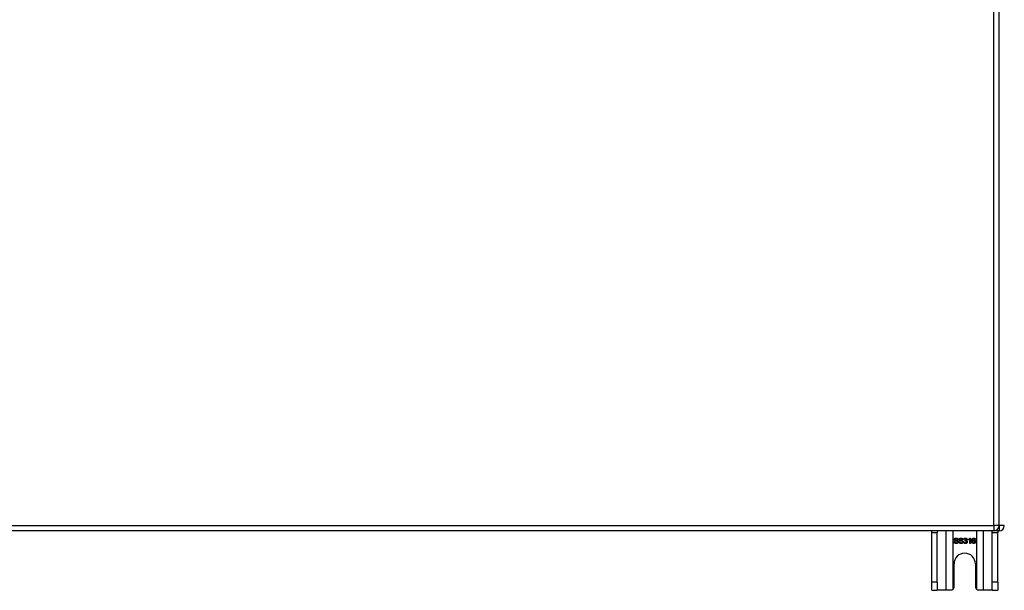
# Model space of a CAD drawing. Header units: inches. Extents: x 28 to 747, y 82 to 346.
# Tile 120 of 246: x 368 to 386, y 188 to 199. Entities that reach past the tile are written whole.
import ezdxf

# ---------------------------------------------------------------- set-up
doc = ezdxf.new("R2010")
doc.units = ezdxf.units.IN
doc.header["$MEASUREMENT"] = 0
doc.layers.add('Visible Edges(ANSI)', color=7, linetype='Continuous', lineweight=25)
doc.layers.add('Visible Tangent Edges(ANSI)', color=7, linetype='Continuous', lineweight=25)

msp = doc.modelspace()

# ---------------------------------------------------------------- linework, layer by layer
at = {"layer": 'Visible Edges(ANSI)'}
for p, q in [((386.333, 189.393), (386.333, 228.113)), ((386.234, 189.294), (314.629, 189.294)), ((386.332, 189.292), (362.236, 189.292)), ((385.056, 189.261), (385.056, 189.292)), ((385.161, 189.292), (385.161, 189.261)), ((386.201, 189.261), (386.201, 189.292)), ((386.306, 189.292), (386.306, 189.261)), ((385.056, 188.323), (385.056, 189.261)), ((385.161, 188.323), (385.161, 189.261)), ((385.478, 189.087), (385.49, 189.088)), ((385.554, 189.126), (385.542, 189.125)), ((385.571, 189.087), (385.583, 189.088)), ((385.648, 189.126), (385.635, 189.125)), ((385.664, 189.081), (385.676, 189.083)), ((385.677, 189.127), (385.665, 189.129)), ((385.688, 189.102), (385.689, 189.113)), ((385.751, 189.118), (385.751, 189.13)), ((385.775, 189.055), (385.775, 189.133)), ((385.78, 189.155), (385.788, 189.155)), ((385.788, 189.155), (385.788, 189.055)), ((385.883, 189.13), (385.871, 189.129)), ((386.201, 188.323), (386.201, 189.261)), ((386.306, 188.323), (386.306, 189.261)), ((385.788, 189.055), (385.775, 189.055)), ((385.478, 188.229), (385.478, 188.667)), ((385.884, 188.667), (385.884, 188.229)), ((385.056, 188.167), (385.056, 188.323)), ((385.056, 188.167), (385.161, 188.167)), ((385.161, 188.323), (385.161, 188.167)), ((385.325, 188.167), (385.161, 188.167)), ((385.416, 188.167), (385.325, 188.167)), ((386.037, 188.167), (385.946, 188.167)), ((386.201, 188.167), (386.037, 188.167)), ((386.201, 188.167), (386.201, 188.323)), ((386.201, 188.167), (386.306, 188.167)), ((386.306, 188.323), (386.306, 188.167))]:
    msp.add_line(p, q, dxfattribs=at)
at = {"layer": 'Visible Edges(ANSI)', "flags": 128}
for points in [[(385.52, 189.053), (385.517, 189.053), (385.514, 189.053), (385.511, 189.053), (385.508, 189.054), (385.505, 189.054), (385.502, 189.055), (385.5, 189.056), (385.498, 189.057), (385.495, 189.058), (385.493, 189.059), (385.491, 189.06), (385.489, 189.062), (385.488, 189.063), (385.486, 189.065), (385.485, 189.067), (385.483, 189.069), (385.482, 189.071), (385.481, 189.073), (385.48, 189.075), (385.479, 189.077), (385.479, 189.079), (385.478, 189.082), (385.478, 189.084), (385.478, 189.087)], [(385.481, 189.129), (385.481, 189.131), (385.482, 189.132), (385.482, 189.134), (385.483, 189.136), (385.483, 189.138), (385.484, 189.14), (385.485, 189.141), (385.486, 189.143), (385.487, 189.144), (385.488, 189.146), (385.49, 189.147), (385.491, 189.149), (385.493, 189.15), (385.494, 189.151), (385.496, 189.152), (385.498, 189.153), (385.5, 189.154), (385.503, 189.154), (385.505, 189.155), (385.507, 189.155), (385.509, 189.156), (385.512, 189.156), (385.514, 189.156), (385.517, 189.156)], [(385.496, 189.107), (385.494, 189.108), (385.493, 189.108), (385.492, 189.109), (385.491, 189.11), (385.49, 189.11), (385.489, 189.111), (385.488, 189.112), (385.488, 189.113), (385.487, 189.114), (385.486, 189.114), (385.486, 189.115), (385.485, 189.116), (385.484, 189.117), (385.484, 189.118), (385.483, 189.119), (385.483, 189.12), (385.483, 189.121), (385.482, 189.122), (385.482, 189.123), (385.482, 189.124), (385.482, 189.125), (385.482, 189.126), (385.481, 189.128), (385.481, 189.129)], [(385.49, 189.088), (385.49, 189.086), (385.491, 189.084), (385.491, 189.082), (385.492, 189.081), (385.492, 189.079), (385.493, 189.078), (385.494, 189.077), (385.494, 189.075), (385.495, 189.074), (385.496, 189.073), (385.497, 189.072), (385.498, 189.071), (385.5, 189.07), (385.501, 189.069), (385.503, 189.068), (385.504, 189.068), (385.506, 189.067), (385.508, 189.066), (385.51, 189.066), (385.512, 189.065), (385.514, 189.065), (385.516, 189.065), (385.518, 189.065), (385.52, 189.065)], [(385.517, 189.145), (385.515, 189.145), (385.513, 189.145), (385.512, 189.144), (385.51, 189.144), (385.508, 189.144), (385.507, 189.144), (385.505, 189.143), (385.504, 189.143), (385.503, 189.142), (385.502, 189.142), (385.501, 189.141), (385.5, 189.14), (385.499, 189.139), (385.498, 189.139), (385.497, 189.138), (385.497, 189.137), (385.496, 189.136), (385.496, 189.135), (385.495, 189.134), (385.495, 189.134), (385.495, 189.133), (385.494, 189.132), (385.494, 189.131), (385.494, 189.13)], [(385.494, 189.13), (385.494, 189.129), (385.494, 189.129), (385.494, 189.128), (385.494, 189.128), (385.494, 189.127), (385.494, 189.127), (385.494, 189.127), (385.495, 189.126), (385.495, 189.126), (385.495, 189.125), (385.495, 189.125), (385.495, 189.125), (385.495, 189.124), (385.495, 189.124), (385.496, 189.124), (385.496, 189.123), (385.496, 189.123), (385.496, 189.123), (385.497, 189.122), (385.497, 189.122), (385.497, 189.122), (385.497, 189.121), (385.498, 189.121), (385.498, 189.121)], [(385.533, 189.096), (385.532, 189.096), (385.531, 189.096), (385.53, 189.097), (385.529, 189.097), (385.528, 189.097), (385.526, 189.098), (385.525, 189.098), (385.523, 189.099), (385.521, 189.099), (385.519, 189.1), (385.517, 189.1), (385.515, 189.101), (385.513, 189.101), (385.511, 189.102), (385.509, 189.102), (385.507, 189.103), (385.505, 189.103), (385.503, 189.104), (385.502, 189.104), (385.5, 189.105), (385.499, 189.105), (385.498, 189.106), (385.497, 189.106), (385.496, 189.107)], [(385.498, 189.121), (385.499, 189.12), (385.5, 189.12), (385.501, 189.119), (385.502, 189.118), (385.503, 189.118), (385.505, 189.117), (385.507, 189.117), (385.509, 189.116), (385.511, 189.115), (385.513, 189.115), (385.516, 189.114), (385.518, 189.114), (385.521, 189.113), (385.523, 189.112), (385.526, 189.112), (385.528, 189.111), (385.53, 189.111), (385.532, 189.11), (385.534, 189.11), (385.535, 189.109), (385.537, 189.109), (385.538, 189.108), (385.539, 189.108), (385.54, 189.107)], [(385.517, 189.156), (385.519, 189.156), (385.522, 189.156), (385.525, 189.156), (385.527, 189.155), (385.53, 189.155), (385.532, 189.154), (385.534, 189.154), (385.536, 189.153), (385.538, 189.152), (385.54, 189.151), (385.542, 189.15), (385.544, 189.148), (385.545, 189.147), (385.547, 189.145), (385.548, 189.144), (385.549, 189.142), (385.551, 189.14), (385.551, 189.139), (385.552, 189.137), (385.553, 189.135), (385.554, 189.133), (385.554, 189.131), (385.554, 189.129), (385.554, 189.126)], [(385.542, 189.125), (385.542, 189.127), (385.541, 189.128), (385.541, 189.13), (385.541, 189.131), (385.54, 189.133), (385.539, 189.134), (385.539, 189.135), (385.538, 189.136), (385.537, 189.137), (385.537, 189.138), (385.536, 189.139), (385.535, 189.14), (385.534, 189.141), (385.533, 189.141), (385.531, 189.142), (385.53, 189.142), (385.529, 189.143), (385.527, 189.143), (385.526, 189.144), (385.524, 189.144), (385.523, 189.144), (385.521, 189.144), (385.519, 189.145), (385.517, 189.145)], [(385.557, 189.083), (385.557, 189.081), (385.557, 189.079), (385.557, 189.077), (385.556, 189.075), (385.556, 189.073), (385.555, 189.071), (385.554, 189.07), (385.553, 189.068), (385.552, 189.066), (385.55, 189.064), (385.549, 189.063), (385.547, 189.061), (385.545, 189.06), (385.544, 189.059), (385.542, 189.058), (385.54, 189.057), (385.537, 189.056), (385.535, 189.055), (385.533, 189.054), (385.531, 189.054), (385.528, 189.053), (385.526, 189.053), (385.523, 189.053), (385.52, 189.053)], [(385.52, 189.065), (385.522, 189.065), (385.523, 189.065), (385.525, 189.065), (385.527, 189.065), (385.529, 189.066), (385.53, 189.066), (385.532, 189.066), (385.533, 189.067), (385.535, 189.068), (385.536, 189.068), (385.537, 189.069), (385.538, 189.07), (385.539, 189.07), (385.54, 189.071), (385.541, 189.072), (385.542, 189.073), (385.542, 189.074), (385.543, 189.075), (385.544, 189.076), (385.544, 189.077), (385.544, 189.078), (385.544, 189.079), (385.545, 189.081), (385.545, 189.082)], [(385.545, 189.082), (385.545, 189.082), (385.545, 189.083), (385.544, 189.084), (385.544, 189.085), (385.544, 189.085), (385.544, 189.086), (385.544, 189.087), (385.543, 189.087), (385.543, 189.088), (385.543, 189.089), (385.542, 189.089), (385.542, 189.09), (385.541, 189.09), (385.541, 189.091), (385.54, 189.092), (385.54, 189.092), (385.539, 189.093), (385.538, 189.093), (385.538, 189.094), (385.537, 189.094), (385.536, 189.095), (385.535, 189.095), (385.534, 189.095), (385.533, 189.096)], [(385.54, 189.107), (385.542, 189.107), (385.543, 189.106), (385.544, 189.105), (385.546, 189.104), (385.547, 189.103), (385.548, 189.103), (385.549, 189.102), (385.55, 189.101), (385.551, 189.1), (385.552, 189.099), (385.552, 189.098), (385.553, 189.097), (385.554, 189.096), (385.554, 189.095), (385.555, 189.094), (385.555, 189.093), (385.556, 189.092), (385.556, 189.09), (385.557, 189.089), (385.557, 189.088), (385.557, 189.087), (385.557, 189.085), (385.557, 189.084), (385.557, 189.083)], [(385.614, 189.053), (385.61, 189.053), (385.607, 189.053), (385.604, 189.053), (385.601, 189.054), (385.598, 189.054), (385.596, 189.055), (385.593, 189.056), (385.591, 189.057), (385.589, 189.058), (385.586, 189.059), (385.584, 189.06), (385.583, 189.062), (385.581, 189.063), (385.579, 189.065), (385.578, 189.067), (385.576, 189.069), (385.575, 189.071), (385.574, 189.073), (385.573, 189.075), (385.572, 189.077), (385.572, 189.079), (385.571, 189.082), (385.571, 189.084), (385.571, 189.087)], [(385.575, 189.129), (385.575, 189.131), (385.575, 189.132), (385.575, 189.134), (385.576, 189.136), (385.576, 189.138), (385.577, 189.14), (385.578, 189.141), (385.579, 189.143), (385.58, 189.144), (385.581, 189.146), (385.583, 189.147), (385.584, 189.149), (385.586, 189.15), (385.588, 189.151), (385.59, 189.152), (385.592, 189.153), (385.594, 189.154), (385.596, 189.154), (385.598, 189.155), (385.6, 189.155), (385.603, 189.156), (385.605, 189.156), (385.607, 189.156), (385.61, 189.156)], [(385.589, 189.107), (385.588, 189.108), (385.587, 189.108), (385.585, 189.109), (385.584, 189.11), (385.583, 189.11), (385.583, 189.111), (385.582, 189.112), (385.581, 189.113), (385.58, 189.114), (385.579, 189.114), (385.579, 189.115), (385.578, 189.116), (385.578, 189.117), (385.577, 189.118), (385.577, 189.119), (385.576, 189.12), (385.576, 189.121), (385.576, 189.122), (385.575, 189.123), (385.575, 189.124), (385.575, 189.125), (385.575, 189.126), (385.575, 189.128), (385.575, 189.129)], [(385.583, 189.088), (385.584, 189.086), (385.584, 189.084), (385.584, 189.082), (385.585, 189.081), (385.585, 189.079), (385.586, 189.078), (385.587, 189.077), (385.588, 189.075), (385.588, 189.074), (385.589, 189.073), (385.59, 189.072), (385.592, 189.071), (385.593, 189.07), (385.594, 189.069), (385.596, 189.068), (385.598, 189.068), (385.599, 189.067), (385.601, 189.066), (385.603, 189.066), (385.605, 189.065), (385.607, 189.065), (385.609, 189.065), (385.611, 189.065), (385.613, 189.065)], [(385.61, 189.145), (385.609, 189.145), (385.607, 189.145), (385.605, 189.144), (385.603, 189.144), (385.602, 189.144), (385.6, 189.144), (385.599, 189.143), (385.597, 189.143), (385.596, 189.142), (385.595, 189.142), (385.594, 189.141), (385.593, 189.14), (385.592, 189.139), (385.591, 189.139), (385.59, 189.138), (385.59, 189.137), (385.589, 189.136), (385.589, 189.135), (385.588, 189.134), (385.588, 189.134), (385.588, 189.133), (385.588, 189.132), (385.587, 189.131), (385.587, 189.13)], [(385.587, 189.13), (385.587, 189.129), (385.587, 189.129), (385.587, 189.128), (385.587, 189.128), (385.588, 189.127), (385.588, 189.127), (385.588, 189.127), (385.588, 189.126), (385.588, 189.126), (385.588, 189.125), (385.588, 189.125), (385.588, 189.125), (385.589, 189.124), (385.589, 189.124), (385.589, 189.124), (385.589, 189.123), (385.589, 189.123), (385.59, 189.123), (385.59, 189.122), (385.59, 189.122), (385.59, 189.122), (385.591, 189.121), (385.591, 189.121), (385.591, 189.121)], [(385.626, 189.096), (385.625, 189.096), (385.624, 189.096), (385.623, 189.097), (385.622, 189.097), (385.621, 189.097), (385.62, 189.098), (385.618, 189.098), (385.616, 189.099), (385.615, 189.099), (385.613, 189.1), (385.61, 189.1), (385.608, 189.101), (385.606, 189.101), (385.604, 189.102), (385.602, 189.102), (385.6, 189.103), (385.598, 189.103), (385.596, 189.104), (385.595, 189.104), (385.593, 189.105), (385.592, 189.105), (385.591, 189.106), (385.59, 189.106), (385.589, 189.107)], [(385.591, 189.121), (385.592, 189.12), (385.593, 189.12), (385.594, 189.119), (385.595, 189.118), (385.597, 189.118), (385.598, 189.117), (385.6, 189.117), (385.602, 189.116), (385.604, 189.115), (385.606, 189.115), (385.609, 189.114), (385.611, 189.114), (385.614, 189.113), (385.616, 189.112), (385.619, 189.112), (385.621, 189.111), (385.623, 189.111), (385.625, 189.11), (385.627, 189.11), (385.628, 189.109), (385.63, 189.109), (385.631, 189.108), (385.632, 189.108), (385.634, 189.107)], [(385.61, 189.156), (385.613, 189.156), (385.615, 189.156), (385.618, 189.156), (385.62, 189.155), (385.623, 189.155), (385.625, 189.154), (385.627, 189.154), (385.63, 189.153), (385.632, 189.152), (385.634, 189.151), (385.635, 189.15), (385.637, 189.148), (385.639, 189.147), (385.64, 189.145), (385.641, 189.144), (385.643, 189.142), (385.644, 189.14), (385.645, 189.139), (385.646, 189.137), (385.646, 189.135), (385.647, 189.133), (385.647, 189.131), (385.647, 189.129), (385.648, 189.126)], [(385.635, 189.125), (385.635, 189.127), (385.634, 189.128), (385.634, 189.13), (385.634, 189.131), (385.633, 189.133), (385.633, 189.134), (385.632, 189.135), (385.631, 189.136), (385.631, 189.137), (385.63, 189.138), (385.629, 189.139), (385.628, 189.14), (385.627, 189.141), (385.626, 189.141), (385.625, 189.142), (385.623, 189.142), (385.622, 189.143), (385.621, 189.143), (385.619, 189.144), (385.618, 189.144), (385.616, 189.144), (385.614, 189.144), (385.612, 189.145), (385.61, 189.145)], [(385.613, 189.065), (385.615, 189.065), (385.617, 189.065), (385.618, 189.065), (385.62, 189.065), (385.622, 189.066), (385.623, 189.066), (385.625, 189.066), (385.626, 189.067), (385.628, 189.068), (385.629, 189.068), (385.63, 189.069), (385.631, 189.07), (385.632, 189.07), (385.633, 189.071), (385.634, 189.072), (385.635, 189.073), (385.636, 189.074), (385.636, 189.075), (385.637, 189.076), (385.637, 189.077), (385.637, 189.078), (385.638, 189.079), (385.638, 189.081), (385.638, 189.082)], [(385.651, 189.083), (385.65, 189.081), (385.65, 189.079), (385.65, 189.077), (385.649, 189.075), (385.649, 189.073), (385.648, 189.071), (385.647, 189.07), (385.646, 189.068), (385.645, 189.066), (385.643, 189.064), (385.642, 189.063), (385.64, 189.061), (385.639, 189.06), (385.637, 189.059), (385.635, 189.058), (385.633, 189.057), (385.631, 189.056), (385.628, 189.055), (385.626, 189.054), (385.624, 189.054), (385.621, 189.053), (385.619, 189.053), (385.616, 189.053), (385.614, 189.053)], [(385.638, 189.082), (385.638, 189.082), (385.638, 189.083), (385.638, 189.084), (385.638, 189.085), (385.637, 189.085), (385.637, 189.086), (385.637, 189.087), (385.637, 189.087), (385.636, 189.088), (385.636, 189.089), (385.636, 189.089), (385.635, 189.09), (385.635, 189.09), (385.634, 189.091), (385.634, 189.092), (385.633, 189.092), (385.632, 189.093), (385.632, 189.093), (385.631, 189.094), (385.63, 189.094), (385.629, 189.095), (385.628, 189.095), (385.627, 189.095), (385.626, 189.096)], [(385.634, 189.107), (385.635, 189.107), (385.636, 189.106), (385.638, 189.105), (385.639, 189.104), (385.64, 189.103), (385.641, 189.103), (385.642, 189.102), (385.643, 189.101), (385.644, 189.1), (385.645, 189.099), (385.646, 189.098), (385.646, 189.097), (385.647, 189.096), (385.648, 189.095), (385.648, 189.094), (385.649, 189.093), (385.649, 189.092), (385.65, 189.09), (385.65, 189.089), (385.65, 189.088), (385.65, 189.087), (385.65, 189.085), (385.651, 189.084), (385.651, 189.083)], [(385.696, 189.053), (385.693, 189.053), (385.691, 189.053), (385.689, 189.053), (385.687, 189.054), (385.685, 189.054), (385.683, 189.055), (385.682, 189.056), (385.68, 189.056), (385.678, 189.057), (385.677, 189.058), (385.675, 189.059), (385.674, 189.061), (385.672, 189.062), (385.671, 189.063), (385.67, 189.065), (385.669, 189.066), (385.668, 189.068), (385.667, 189.07), (385.666, 189.071), (385.665, 189.073), (385.665, 189.075), (385.664, 189.077), (385.664, 189.079), (385.664, 189.081)], [(385.665, 189.129), (385.665, 189.131), (385.666, 189.133), (385.666, 189.135), (385.667, 189.137), (385.668, 189.138), (385.669, 189.14), (385.67, 189.142), (385.671, 189.143), (385.672, 189.144), (385.673, 189.146), (385.674, 189.147), (385.675, 189.148), (385.677, 189.149), (385.678, 189.15), (385.679, 189.151), (385.681, 189.152), (385.683, 189.153), (385.684, 189.153), (385.686, 189.154), (385.688, 189.154), (385.689, 189.154), (385.691, 189.155), (385.693, 189.155), (385.695, 189.155)], [(385.676, 189.083), (385.676, 189.081), (385.677, 189.079), (385.677, 189.078), (385.678, 189.076), (385.678, 189.075), (385.679, 189.074), (385.68, 189.072), (385.68, 189.071), (385.681, 189.07), (385.682, 189.069), (385.682, 189.068), (385.683, 189.068), (385.684, 189.067), (385.685, 189.066), (385.686, 189.066), (385.687, 189.065), (385.688, 189.065), (385.689, 189.064), (385.69, 189.064), (385.691, 189.064), (385.692, 189.063), (385.693, 189.063), (385.694, 189.063), (385.696, 189.063)], [(385.695, 189.145), (385.694, 189.145), (385.693, 189.145), (385.692, 189.145), (385.691, 189.144), (385.69, 189.144), (385.689, 189.144), (385.688, 189.143), (385.687, 189.143), (385.686, 189.142), (385.685, 189.142), (385.684, 189.141), (385.683, 189.14), (385.683, 189.14), (385.682, 189.139), (385.681, 189.138), (385.681, 189.137), (385.68, 189.136), (385.679, 189.135), (385.679, 189.134), (385.679, 189.132), (385.678, 189.131), (385.678, 189.13), (385.677, 189.128), (385.677, 189.127)], [(385.697, 189.103), (385.696, 189.103), (385.696, 189.103), (385.696, 189.103), (385.695, 189.103), (385.695, 189.103), (385.695, 189.103), (385.694, 189.103), (385.694, 189.103), (385.694, 189.103), (385.693, 189.103), (385.693, 189.103), (385.693, 189.103), (385.692, 189.103), (385.692, 189.103), (385.692, 189.103), (385.691, 189.103), (385.691, 189.103), (385.69, 189.103), (385.69, 189.102), (385.69, 189.102), (385.689, 189.102), (385.689, 189.102), (385.688, 189.102), (385.688, 189.102)], [(385.689, 189.113), (385.689, 189.113), (385.689, 189.113), (385.69, 189.113), (385.69, 189.113), (385.69, 189.113), (385.69, 189.113), (385.69, 189.113), (385.69, 189.113), (385.69, 189.113), (385.69, 189.113), (385.69, 189.113), (385.69, 189.113), (385.691, 189.113), (385.691, 189.113), (385.691, 189.113), (385.691, 189.113), (385.691, 189.113), (385.691, 189.113), (385.691, 189.113), (385.691, 189.113), (385.691, 189.113), (385.691, 189.113), (385.691, 189.113), (385.691, 189.113)], [(385.691, 189.113), (385.693, 189.113), (385.694, 189.113), (385.695, 189.113), (385.696, 189.113), (385.698, 189.113), (385.699, 189.114), (385.7, 189.114), (385.701, 189.114), (385.702, 189.115), (385.703, 189.115), (385.704, 189.116), (385.705, 189.117), (385.706, 189.117), (385.707, 189.118), (385.708, 189.119), (385.709, 189.12), (385.71, 189.121), (385.71, 189.122), (385.711, 189.123), (385.711, 189.124), (385.711, 189.125), (385.712, 189.127), (385.712, 189.128), (385.712, 189.129)], [(385.695, 189.155), (385.697, 189.155), (385.699, 189.155), (385.701, 189.154), (385.703, 189.154), (385.705, 189.154), (385.707, 189.153), (385.708, 189.152), (385.71, 189.151), (385.712, 189.15), (385.713, 189.149), (385.715, 189.148), (385.716, 189.147), (385.717, 189.146), (385.719, 189.145), (385.72, 189.143), (385.721, 189.142), (385.722, 189.14), (385.722, 189.139), (385.723, 189.137), (385.723, 189.136), (385.724, 189.134), (385.724, 189.132), (385.724, 189.131), (385.724, 189.129)], [(385.712, 189.129), (385.712, 189.13), (385.712, 189.131), (385.711, 189.132), (385.711, 189.133), (385.711, 189.134), (385.711, 189.135), (385.71, 189.136), (385.71, 189.137), (385.709, 189.138), (385.709, 189.139), (385.708, 189.14), (385.707, 189.14), (385.706, 189.141), (385.706, 189.142), (385.705, 189.142), (385.704, 189.143), (385.703, 189.143), (385.702, 189.144), (385.701, 189.144), (385.7, 189.144), (385.699, 189.145), (385.698, 189.145), (385.696, 189.145), (385.695, 189.145)], [(385.729, 189.084), (385.729, 189.082), (385.729, 189.08), (385.729, 189.078), (385.728, 189.076), (385.728, 189.074), (385.727, 189.072), (385.726, 189.07), (385.725, 189.068), (385.724, 189.067), (385.723, 189.065), (385.721, 189.064), (385.72, 189.062), (385.718, 189.061), (385.716, 189.059), (385.715, 189.058), (385.713, 189.057), (385.711, 189.056), (385.709, 189.055), (385.707, 189.054), (385.705, 189.054), (385.702, 189.053), (385.7, 189.053), (385.698, 189.053), (385.696, 189.053)], [(385.696, 189.063), (385.697, 189.063), (385.698, 189.063), (385.7, 189.063), (385.701, 189.064), (385.702, 189.064), (385.704, 189.064), (385.705, 189.065), (385.706, 189.066), (385.707, 189.066), (385.708, 189.067), (385.709, 189.068), (385.71, 189.069), (385.711, 189.07), (385.712, 189.071), (385.713, 189.072), (385.714, 189.073), (385.714, 189.075), (385.715, 189.076), (385.715, 189.077), (385.716, 189.078), (385.716, 189.08), (385.716, 189.081), (385.716, 189.082), (385.716, 189.084)], [(385.716, 189.084), (385.716, 189.085), (385.716, 189.087), (385.716, 189.088), (385.716, 189.089), (385.715, 189.09), (385.715, 189.092), (385.714, 189.093), (385.714, 189.094), (385.713, 189.095), (385.712, 189.096), (385.712, 189.097), (385.711, 189.098), (385.71, 189.099), (385.709, 189.1), (385.708, 189.1), (385.707, 189.101), (385.706, 189.101), (385.704, 189.102), (385.703, 189.102), (385.702, 189.103), (385.701, 189.103), (385.699, 189.103), (385.698, 189.103), (385.697, 189.103)], [(385.724, 189.129), (385.724, 189.128), (385.724, 189.127), (385.724, 189.126), (385.724, 189.125), (385.724, 189.124), (385.723, 189.123), (385.723, 189.122), (385.723, 189.121), (385.722, 189.12), (385.722, 189.119), (385.721, 189.118), (385.721, 189.117), (385.72, 189.116), (385.72, 189.115), (385.719, 189.115), (385.718, 189.114), (385.717, 189.113), (385.717, 189.112), (385.716, 189.112), (385.715, 189.111), (385.714, 189.11), (385.713, 189.11), (385.712, 189.109), (385.711, 189.109)], [(385.711, 189.109), (385.712, 189.108), (385.713, 189.108), (385.715, 189.107), (385.716, 189.107), (385.717, 189.106), (385.718, 189.106), (385.72, 189.105), (385.721, 189.104), (385.722, 189.103), (385.723, 189.102), (385.723, 189.101), (385.724, 189.1), (385.725, 189.099), (385.726, 189.098), (385.726, 189.097), (385.727, 189.096), (385.728, 189.094), (385.728, 189.093), (385.728, 189.092), (385.729, 189.09), (385.729, 189.089), (385.729, 189.087), (385.729, 189.086), (385.729, 189.084)], [(385.751, 189.13), (385.752, 189.131), (385.754, 189.131), (385.756, 189.132), (385.757, 189.133), (385.759, 189.134), (385.76, 189.135), (385.762, 189.136), (385.763, 189.137), (385.765, 189.138), (385.766, 189.139), (385.767, 189.14), (385.769, 189.142), (385.77, 189.143), (385.771, 189.144), (385.772, 189.145), (385.773, 189.146), (385.774, 189.147), (385.775, 189.148), (385.776, 189.149), (385.777, 189.151), (385.778, 189.152), (385.778, 189.153), (385.779, 189.154), (385.78, 189.155)], [(385.775, 189.133), (385.774, 189.132), (385.774, 189.131), (385.773, 189.131), (385.772, 189.13), (385.771, 189.129), (385.77, 189.129), (385.769, 189.128), (385.768, 189.127), (385.767, 189.126), (385.766, 189.126), (385.765, 189.125), (385.764, 189.124), (385.762, 189.124), (385.761, 189.123), (385.76, 189.122), (385.759, 189.122), (385.758, 189.121), (385.757, 189.121), (385.756, 189.12), (385.755, 189.12), (385.754, 189.119), (385.753, 189.119), (385.752, 189.118), (385.751, 189.118)], [(385.818, 189.101), (385.818, 189.104), (385.819, 189.106), (385.819, 189.108), (385.819, 189.111), (385.819, 189.113), (385.819, 189.115), (385.819, 189.117), (385.82, 189.119), (385.82, 189.121), (385.82, 189.123), (385.821, 189.125), (385.821, 189.126), (385.822, 189.128), (385.822, 189.13), (385.823, 189.131), (385.823, 189.133), (385.824, 189.134), (385.825, 189.136), (385.825, 189.137), (385.826, 189.139), (385.827, 189.14), (385.828, 189.141), (385.828, 189.142), (385.829, 189.143)], [(385.853, 189.053), (385.851, 189.053), (385.848, 189.053), (385.846, 189.054), (385.844, 189.054), (385.841, 189.055), (385.839, 189.056), (385.837, 189.057), (385.835, 189.058), (385.833, 189.059), (385.832, 189.061), (385.83, 189.062), (385.828, 189.064), (385.827, 189.066), (385.825, 189.068), (385.824, 189.071), (385.823, 189.073), (385.822, 189.076), (385.821, 189.079), (385.82, 189.082), (385.82, 189.086), (385.819, 189.089), (385.819, 189.093), (385.819, 189.097), (385.818, 189.101)], [(385.829, 189.143), (385.83, 189.144), (385.831, 189.145), (385.832, 189.146), (385.832, 189.147), (385.833, 189.148), (385.834, 189.148), (385.835, 189.149), (385.836, 189.15), (385.837, 189.15), (385.838, 189.151), (385.839, 189.152), (385.84, 189.152), (385.841, 189.153), (385.842, 189.153), (385.843, 189.153), (385.845, 189.154), (385.846, 189.154), (385.847, 189.154), (385.848, 189.154), (385.849, 189.155), (385.851, 189.155), (385.852, 189.155), (385.853, 189.155), (385.854, 189.155)], [(385.843, 189.142), (385.842, 189.141), (385.841, 189.14), (385.841, 189.139), (385.84, 189.138), (385.839, 189.137), (385.838, 189.136), (385.837, 189.135), (385.837, 189.134), (385.836, 189.133), (385.835, 189.132), (385.835, 189.131), (385.834, 189.129), (385.834, 189.128), (385.833, 189.126), (385.833, 189.125), (385.832, 189.123), (385.832, 189.121), (385.832, 189.119), (385.831, 189.117), (385.831, 189.115), (385.831, 189.113), (385.831, 189.111), (385.831, 189.109), (385.831, 189.106)], [(385.831, 189.106), (385.831, 189.107), (385.832, 189.108), (385.833, 189.109), (385.834, 189.11), (385.835, 189.111), (385.836, 189.112), (385.837, 189.113), (385.837, 189.114), (385.838, 189.114), (385.839, 189.115), (385.84, 189.116), (385.842, 189.116), (385.843, 189.117), (385.844, 189.117), (385.845, 189.118), (385.846, 189.118), (385.847, 189.118), (385.848, 189.119), (385.849, 189.119), (385.85, 189.119), (385.852, 189.119), (385.853, 189.119), (385.854, 189.119), (385.855, 189.119)], [(385.852, 189.109), (385.851, 189.109), (385.85, 189.108), (385.848, 189.108), (385.847, 189.108), (385.846, 189.108), (385.845, 189.107), (385.844, 189.107), (385.843, 189.106), (385.841, 189.105), (385.84, 189.104), (385.839, 189.104), (385.838, 189.103), (385.837, 189.102), (385.837, 189.1), (385.836, 189.099), (385.835, 189.098), (385.835, 189.097), (385.834, 189.096), (385.834, 189.094), (385.833, 189.093), (385.833, 189.092), (385.833, 189.09), (385.833, 189.089), (385.833, 189.087)], [(385.833, 189.087), (385.833, 189.085), (385.833, 189.084), (385.833, 189.082), (385.833, 189.081), (385.834, 189.079), (385.834, 189.078), (385.835, 189.076), (385.835, 189.075), (385.836, 189.073), (385.837, 189.072), (385.838, 189.071), (385.839, 189.07), (385.839, 189.069), (385.841, 189.068), (385.842, 189.067), (385.843, 189.066), (385.844, 189.065), (385.845, 189.065), (385.846, 189.064), (385.848, 189.064), (385.849, 189.063), (385.85, 189.063), (385.852, 189.063), (385.853, 189.063)], [(385.854, 189.145), (385.853, 189.145), (385.853, 189.145), (385.852, 189.145), (385.852, 189.145), (385.851, 189.145), (385.851, 189.145), (385.85, 189.145), (385.85, 189.144), (385.849, 189.144), (385.849, 189.144), (385.849, 189.144), (385.848, 189.144), (385.848, 189.144), (385.847, 189.144), (385.847, 189.144), (385.846, 189.143), (385.846, 189.143), (385.846, 189.143), (385.845, 189.143), (385.845, 189.143), (385.844, 189.142), (385.844, 189.142), (385.844, 189.142), (385.843, 189.142)], [(385.872, 189.086), (385.872, 189.088), (385.872, 189.09), (385.872, 189.091), (385.871, 189.093), (385.871, 189.094), (385.871, 189.096), (385.87, 189.097), (385.869, 189.098), (385.869, 189.099), (385.868, 189.1), (385.867, 189.102), (385.866, 189.103), (385.865, 189.104), (385.865, 189.104), (385.863, 189.105), (385.862, 189.106), (385.861, 189.107), (385.86, 189.107), (385.859, 189.108), (385.858, 189.108), (385.857, 189.108), (385.855, 189.108), (385.854, 189.109), (385.852, 189.109)], [(385.885, 189.087), (385.884, 189.085), (385.884, 189.082), (385.884, 189.08), (385.884, 189.078), (385.883, 189.076), (385.882, 189.074), (385.881, 189.072), (385.88, 189.07), (385.879, 189.068), (385.878, 189.066), (385.877, 189.064), (385.876, 189.062), (385.874, 189.061), (385.873, 189.06), (385.871, 189.058), (385.869, 189.057), (385.868, 189.056), (385.866, 189.055), (385.864, 189.055), (385.862, 189.054), (385.86, 189.053), (385.858, 189.053), (385.855, 189.053), (385.853, 189.053)], [(385.853, 189.063), (385.854, 189.063), (385.855, 189.063), (385.857, 189.063), (385.858, 189.064), (385.859, 189.064), (385.86, 189.064), (385.861, 189.065), (385.862, 189.066), (385.863, 189.066), (385.864, 189.067), (385.865, 189.068), (385.866, 189.069), (385.867, 189.07), (385.868, 189.071), (385.869, 189.073), (385.869, 189.074), (385.87, 189.075), (385.871, 189.077), (385.871, 189.078), (385.871, 189.08), (385.872, 189.081), (385.872, 189.083), (385.872, 189.084), (385.872, 189.086)], [(385.854, 189.155), (385.856, 189.155), (385.858, 189.155), (385.86, 189.154), (385.862, 189.154), (385.863, 189.154), (385.865, 189.153), (385.867, 189.153), (385.868, 189.152), (385.87, 189.151), (385.871, 189.15), (385.872, 189.149), (385.874, 189.148), (385.875, 189.147), (385.876, 189.146), (385.877, 189.145), (385.878, 189.143), (385.879, 189.142), (385.88, 189.14), (385.88, 189.139), (385.881, 189.137), (385.882, 189.136), (385.882, 189.134), (385.883, 189.132), (385.883, 189.13)], [(385.866, 189.14), (385.866, 189.14), (385.865, 189.14), (385.865, 189.141), (385.864, 189.141), (385.864, 189.142), (385.863, 189.142), (385.863, 189.142), (385.862, 189.143), (385.862, 189.143), (385.861, 189.143), (385.861, 189.143), (385.86, 189.144), (385.86, 189.144), (385.859, 189.144), (385.859, 189.144), (385.858, 189.144), (385.858, 189.144), (385.857, 189.145), (385.857, 189.145), (385.856, 189.145), (385.855, 189.145), (385.855, 189.145), (385.854, 189.145), (385.854, 189.145)], [(385.855, 189.119), (385.857, 189.119), (385.859, 189.119), (385.861, 189.119), (385.863, 189.118), (385.865, 189.118), (385.866, 189.117), (385.868, 189.116), (385.87, 189.115), (385.871, 189.114), (385.873, 189.113), (385.874, 189.112), (385.876, 189.11), (385.877, 189.109), (385.879, 189.107), (385.88, 189.106), (385.881, 189.104), (385.882, 189.102), (385.882, 189.1), (385.883, 189.098), (385.884, 189.096), (385.884, 189.094), (385.884, 189.092), (385.884, 189.089), (385.885, 189.087)], [(385.871, 189.129), (385.87, 189.13), (385.87, 189.13), (385.87, 189.131), (385.87, 189.131), (385.87, 189.132), (385.87, 189.132), (385.87, 189.133), (385.869, 189.133), (385.869, 189.134), (385.869, 189.134), (385.869, 189.135), (385.869, 189.135), (385.868, 189.136), (385.868, 189.136), (385.868, 189.137), (385.868, 189.137), (385.868, 189.137), (385.867, 189.138), (385.867, 189.138), (385.867, 189.138), (385.867, 189.139), (385.866, 189.139), (385.866, 189.139), (385.866, 189.14)], [(385.46, 188.185), (385.459, 188.184), (385.457, 188.182), (385.455, 188.181), (385.454, 188.18), (385.452, 188.179), (385.451, 188.177), (385.449, 188.176), (385.447, 188.175), (385.445, 188.174), (385.443, 188.173), (385.441, 188.172), (385.44, 188.172), (385.438, 188.171), (385.436, 188.17), (385.434, 188.17), (385.432, 188.169), (385.43, 188.169), (385.428, 188.168), (385.426, 188.168), (385.424, 188.168), (385.422, 188.167), (385.42, 188.167), (385.418, 188.167), (385.416, 188.167)], [(385.946, 188.167), (385.944, 188.167), (385.942, 188.167), (385.94, 188.167), (385.938, 188.168), (385.936, 188.168), (385.935, 188.168), (385.933, 188.169), (385.931, 188.169), (385.929, 188.17), (385.927, 188.17), (385.925, 188.171), (385.923, 188.172), (385.921, 188.172), (385.919, 188.173), (385.917, 188.174), (385.915, 188.175), (385.914, 188.176), (385.912, 188.177), (385.91, 188.179), (385.908, 188.18), (385.907, 188.181), (385.905, 188.182), (385.904, 188.184), (385.902, 188.185)]]:
    msp.add_lwpolyline(points, dxfattribs=at)
at = {"layer": 'Visible Edges(ANSI)'}
for centre, radius, start, end in [((386.234, 189.393), 0.099, 270, 0), ((386.332, 189.391), 0.099, 270, 0), ((385.681, 188.667), 0.203, 0, 180), ((385.416, 188.229), 0.062, 314.9335, 0), ((385.946, 188.229), 0.062, 180, 225.0665)]:
    msp.add_arc(centre, radius, start, end, dxfattribs=at)
at = {"layer": 'Visible Tangent Edges(ANSI)'}
for p, q in [((386.234, 189.393), (386.234, 228.113)), ((314.629, 189.393), (386.234, 189.393)), ((385.325, 189.292), (385.325, 188.167)), ((385.46, 188.185), (385.46, 189.292)), ((385.902, 189.292), (385.902, 188.185)), ((386.037, 188.167), (386.037, 189.292)), ((386.234, 189.393), (386.234, 189.294)), ((386.333, 189.393), (386.234, 189.393)), ((386.332, 189.383), (386.332, 189.292)), ((386.431, 189.391), (386.333, 189.391)), ((385.056, 189.261), (385.161, 189.261)), ((386.201, 189.261), (386.306, 189.261)), ((385.161, 188.323), (385.056, 188.323)), ((386.306, 188.323), (386.201, 188.323))]:
    msp.add_line(p, q, dxfattribs=at)

doc.saveas('drawing.dxf')
